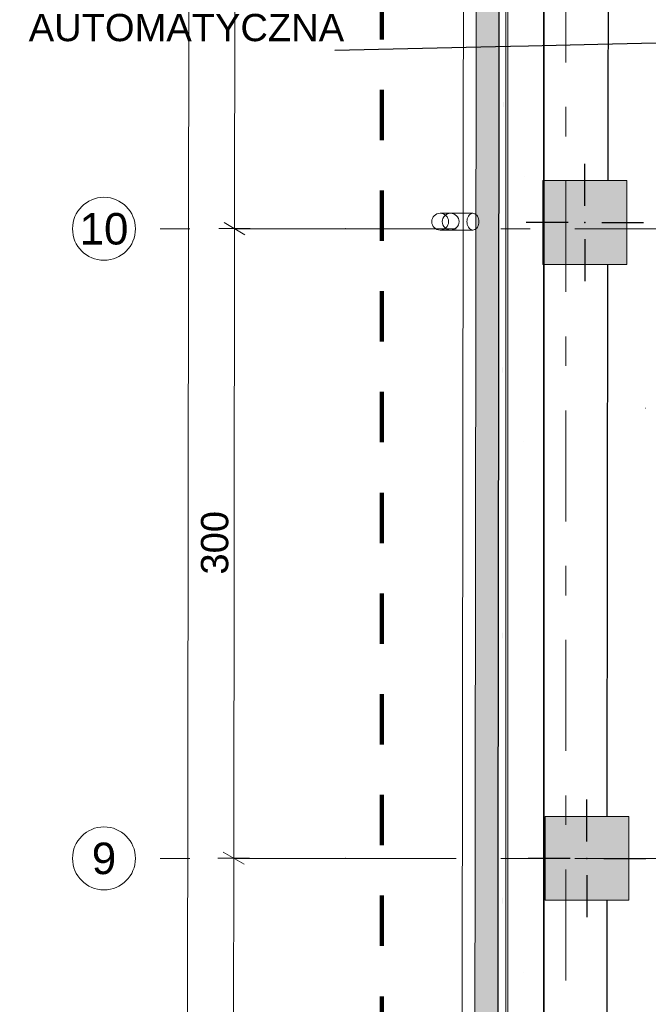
# Model space of a CAD drawing. Header units: centimetres. Extents: x -1436 to 1974, y -887 to 4352.
# Tile 20 of 105: x -218 to 81, y 2364 to 2833. Entities that reach past the tile are written whole.
import ezdxf
from ezdxf.enums import TextEntityAlignment as Align

# ---------------------------------------------------------------- set-up
doc = ezdxf.new("R2010")
doc.units = ezdxf.units.CM
doc.header["$MEASUREMENT"] = 0
for name, pattern in [('DASHDOT', [25.4, 12.7, -6.35, 0, -6.35]), ('Przerywana', [48, 24, -24]), ('Przerywana podwójnie', [109.361107, 52.916665, -21.166666, 14.111111, -21.166666]), ('Wipeout_Contour', [100, 0, -100])]:
    doc.linetypes.add(name, pattern=pattern)
for name, color, linetype, lineweight, true_color in [('00 - nowa technologia myjni_Nr_pióra__246', 7, 'Continuous', 20, 0x1db3b3), ('103-Z Zakres opracowania_Nr_pióra__255', 7, 'Continuous', 140, 0x00a400), ('280-A Dachy Powłoki_Nr_pióra__92', 7, 'Continuous', 20, 0xdfdfdf), ('530 - Rynny i rury spustowe_Nr_pióra__84', 7, 'Continuous', 20, 0x70828f)]:
    doc.layers.add(name, color=color, linetype=linetype, lineweight=lineweight, true_color=true_color)
for name, color, linetype in [('131-Z Drogi', 7, 'Continuous'), ('280-A Dachy Powłoki', 7, 'Continuous'), ('299-A Wymiary Opisy', 7, 'Continuous'), ('410-K Osie główne', 7, 'Continuous'), ('420-K Ściany', 7, 'Continuous'), ('440-K Słupy', 7, 'Continuous'), ('460 - Stropy', 7, 'Continuous'), ('530 - Rynny i rury spustowe', 7, 'Continuous')]:
    doc.layers.add(name, color=color, linetype=linetype)
for name, color, linetype, lineweight in [('131-Z Drogi_Nr_pióra__12', 7, 'Continuous', 13), ('199-Z Wymiary i opisy_Nr_pióra__11', 7, 'Continuous', 0), ('299-A Wymiary Opisy_Nr_pióra__11', 7, 'Continuous', 0), ('410-K Osie główne_Nr_pióra__11', 7, 'Continuous', 0), ('410-K Osie główne_Nr_pióra__7', 7, 'Continuous', 20), ('420-K Ściany_Nr_pióra__13', 7, 'Continuous', 25), ('420-K Ściany_Nr_pióra__27', 7, 'Continuous', 20), ('440-K Słupy_Nr_pióra__20', 255, 'Continuous', 30), ('440-K Słupy_Nr_pióra__28', 7, 'Continuous', 20), ('460 - Stropy_Nr_pióra__12', 7, 'Continuous', 13)]:
    doc.layers.add(name, color=color, linetype=linetype, lineweight=lineweight)
doc.styles.add('STYL_AUTOMATYCZNY_1', font='arial.ttf')
doc.styles.add('STYL_AUTOMATYCZNY_2', font='arial.ttf')
doc.dimstyles.new('STYL_AUTOMATYCZNY__1', dxfattribs={"dimtxt": 13, "dimasz": 7.6, "dimexe": 0.18, "dimexo": 0.0625, "dimgap": 0, "dimtad": 1, "dimdec": 0, "dimzin": 0, "dimdsep": 46, "dimtxsty": 'STYL_AUTOMATYCZNY_1', "dimblk": 'ARROWHEAD_2', "dimblk1": 'ARROWHEAD_2', "dimblk2": 'ARROWHEAD_2', "dimcen": 0.09, "dimclrd": 7, "dimclre": 7, "dimclrt": 7, "dimadec": 0, "dimazin": 0, "dimtfac": 1, "dimtdec": 4, "dimtmove": 0, "dimatfit": 3, "dimfxl": 0, "dimtolj": 1, "dimtzin": 0, "dimarcsym": 0})
doc.dimstyles.new('STYL_AUTOMATYCZNY__3', dxfattribs={"dimtxt": 0.18, "dimasz": 14.592, "dimexe": 0.18, "dimexo": 0.0625, "dimgap": 0, "dimtad": 0, "dimtih": 1, "dimtoh": 1, "dimdec": 4, "dimzin": 0, "dimdsep": 46, "dimcen": 0.09, "dimadec": 0, "dimazin": 0, "dimtfac": 1, "dimtdec": 4, "dimtmove": 0, "dimatfit": 3, "dimldrblk": 'ARROWHEAD_5', "dimfxl": 0, "dimtolj": 1, "dimtzin": 0, "dimarcsym": 0})

# ---------------------------------------------------------------- blocks, each defined once
blk = doc.blocks.new('Strop_1_1', base_point=(-767, -887.29))
at = {"layer": '131-Z Drogi_Nr_pióra__12', "color": 7, "linetype": 'Continuous', "lineweight": 13, "flags": 128}
blk.add_lwpolyline([(10.58, 3058.7), (654.77, 3058.7), (654.7, 2747.25), (1099.75, 2747.81), (1099.75, 2276.77), (655.29, 2276.77), (658.07, 59.1), (784.69, 58.94), (784.63, 6.89), (6.75, 7.87)], close=True, dxfattribs=at)
blk = doc.blocks.new('Strop_2_1', base_point=(6.75, 7.87))
at = {"layer": '460 - Stropy_Nr_pióra__12', "color": 7, "linetype": 'Continuous', "lineweight": 13, "flags": 128}
blk.add_lwpolyline([(6.75, 7.87), (658.57, 7.05), (655.73, 2276.77), (655.14, 2747.25), (654.75, 3058.7), (10.58, 3058.7)], close=True, dxfattribs=at)
blk = doc.blocks.new('Ściana_2_1', base_point=(62.57, 3006.65))
at = {"layer": '420-K Ściany', "linetype": 'Continuous', "lineweight": 0, "true_color": 0x000000}
blk.add_hatch(color=18, dxfattribs=at).paths.add_polyline_path([(-4.13, 59.93), (58.87, 59.85), (59.19, 313.81), (32.2, 313.81), (32.2, 353.81), (59.24, 353.81), (59.56, 613.81), (32.2, 613.81), (32.2, 653.81), (59.61, 653.81), (59.94, 913.81), (32.2, 913.81), (32.2, 953.81), (59.99, 953.81), (60.31, 1210.81), (32.2, 1210.81), (32.2, 1250.81), (60.36, 1250.81), (60.69, 1513.81), (32.2, 1513.81), (32.2, 1553.81), (60.74, 1553.81), (61.07, 1813.81), (32.2, 1813.81), (32.2, 1853.81), (61.12, 1853.81), (61.45, 2113.81), (32.2, 2113.81), (32.2, 2153.81), (61.5, 2153.81), (61.82, 2413.81), (32.2, 2413.81), (32.2, 2453.81), (61.87, 2453.81), (62.2, 2716.81), (31.2, 2716.81), (31.2, 2756.81), (62.26, 2756.81), (62.57, 3006.65), (-0.43, 3006.65)])
at = {"layer": '420-K Ściany_Nr_pióra__27', "color": 7, "linetype": 'Continuous', "lineweight": 20, "flags": 128}
for points in [[(-0.35, 3069.65), (-4.21, -3.07)], [(62.26, 2756.81), (62.57, 3006.65)], [(61.87, 2453.81), (62.2, 2716.81)], [(61.5, 2153.81), (61.82, 2413.81)]]:
    blk.add_lwpolyline(points, dxfattribs=at)
blk = doc.blocks.new('Ściana_13_1', base_point=(58.87, 59.85))
at = {"color": 254, "linetype": 'Wipeout_Contour', "lineweight": 0, "ltscale": 6138.335975}
blk.add_wipeout([(6.75, 9.87), (8.75, 9.86), (12.58, 3056.7), (10.58, 3056.7)], dxfattribs=at).dxf.layer = '420-K Ściany'
at = {"color": 254, "linetype": 'Wipeout_Contour', "lineweight": 0, "ltscale": 6142.025808}
blk.add_wipeout([(8.77, 19.86), (18.77, 19.85), (22.57, 3046.7), (12.57, 3046.7)], dxfattribs=at).dxf.layer = '420-K Ściany'
at = {"layer": '420-K Ściany_Nr_pióra__13', "color": 7, "linetype": 'Continuous', "lineweight": 25, "flags": 128}
blk.add_lwpolyline([(10.58, 3058.7), (6.75, 9.87)], dxfattribs=at)
at = {"color": 254, "linetype": 'Wipeout_Contour', "lineweight": 0, "ltscale": 6148.220068}
blk.add_wipeout([(18.77, 19.9), (18.82, 19.9), (22.62, 3046.65), (22.57, 3046.65)], dxfattribs=at).dxf.layer = '420-K Ściany'
at = {"color": 254, "linetype": 'Wipeout_Contour', "lineweight": 0, "ltscale": 61418.732381}
blk.add_wipeout([(22.57, 3006.65), (18.87, 59.9), (58.87, 59.85), (59.19, 313.81), (32.2, 313.81), (32.2, 353.81), (59.24, 353.81), (59.56, 613.81), (32.2, 613.81), (32.2, 653.81), (59.61, 653.81), (59.94, 913.81), (32.2, 913.81), (32.2, 953.81), (59.99, 953.81), (60.31, 1210.81), (32.2, 1210.81), (32.2, 1250.81), (60.36, 1250.81), (60.69, 1513.81), (32.2, 1513.81), (32.2, 1553.81), (60.74, 1553.81), (61.07, 1813.81), (32.2, 1813.81), (32.2, 1853.81), (61.12, 1853.81), (61.45, 2113.81), (32.2, 2113.81), (32.2, 2153.81), (61.5, 2153.81), (61.82, 2413.81), (32.2, 2413.81), (32.2, 2453.81), (61.87, 2453.81), (62.2, 2716.81), (31.2, 2716.81), (31.2, 2756.81), (62.26, 2756.81), (62.57, 3006.65)], dxfattribs=at).dxf.layer = '420-K Ściany'
at = {"layer": '420-K Ściany_Nr_pióra__13', "color": 7, "linetype": 'Continuous', "lineweight": 25, "flags": 128}
for points in [[(62.26, 2756.81), (62.57, 3006.65)], [(61.87, 2453.81), (62.2, 2716.81)], [(61.5, 2153.81), (61.82, 2413.81)]]:
    blk.add_lwpolyline(points, dxfattribs=at)
blk = doc.blocks.new('Słup_1_1', base_point=(51.2, 2736.81))
at = {"layer": '440-K Słupy', "linetype": 'Continuous', "lineweight": 0, "true_color": 0x000000}
blk.add_hatch(color=18, dxfattribs=at).paths.add_polyline_path([(31.2, 2716.81), (71.2, 2716.81), (71.2, 2756.81), (31.2, 2756.81)])
at = {"layer": '440-K Słupy_Nr_pióra__20', "color": 255, "linetype": 'Continuous', "lineweight": 30}
for p, q in [((51.2, 2744.81), (51.2, 2764.81)), ((43.2, 2736.81), (23.2, 2736.81)), ((59.2, 2736.81), (79.2, 2736.81)), ((51.2, 2728.81), (51.2, 2708.81))]:
    blk.add_line(p, q, dxfattribs=at)
blk.add_point((51.2, 2736.81), dxfattribs=at)
at = {"layer": '440-K Słupy_Nr_pióra__28', "color": 7, "linetype": 'Continuous', "lineweight": 20, "flags": 128}
blk.add_lwpolyline([(31.2, 2716.81), (71.2, 2716.81), (71.2, 2756.81), (31.2, 2756.81)], close=True, dxfattribs=at)
blk = doc.blocks.new('Słup_2_1', base_point=(52.2, 2433.81))
at = {"layer": '440-K Słupy', "linetype": 'Continuous', "lineweight": 0, "true_color": 0x000000}
blk.add_hatch(color=18, dxfattribs=at).paths.add_polyline_path([(32.2, 2413.81), (72.2, 2413.81), (72.2, 2453.81), (32.2, 2453.81)])
at = {"layer": '440-K Słupy_Nr_pióra__20', "color": 255, "linetype": 'Continuous', "lineweight": 30}
for p, q in [((52.2, 2441.81), (52.2, 2461.81)), ((44.2, 2433.81), (24.2, 2433.81)), ((60.2, 2433.81), (80.2, 2433.81)), ((52.2, 2425.81), (52.2, 2405.81))]:
    blk.add_line(p, q, dxfattribs=at)
blk.add_point((52.2, 2433.81), dxfattribs=at)
at = {"layer": '440-K Słupy_Nr_pióra__28', "color": 7, "linetype": 'Continuous', "lineweight": 20, "flags": 128}
blk.add_lwpolyline([(32.2, 2413.81), (72.2, 2413.81), (72.2, 2453.81), (32.2, 2453.81)], close=True, dxfattribs=at)
blk = doc.blocks.new('Dach_1_1', base_point=(-10.18, 59.91))
at = {"layer": '280-A Dachy Powłoki_Nr_pióra__92', "color": 254, "linetype": 'Continuous', "lineweight": 20, "true_color": 0xdfdfdf, "flags": 128}
for points in [[(-10.18, 59.91), (-6.55, 3006.84)], [(13.45, 3006.84), (13.45, 59.93)], [(14.52, 59.93), (14.52, 3006.84)], [(31.49, 59.91), (31.49, 3006.82)], [(31.84, 3006.82), (31.84, 59.91)]]:
    blk.add_lwpolyline(points, dxfattribs=at)
blk = doc.blocks.new('Rura spustowa złożona[6]_1', base_point=(-13.79, 2737.2))
at = {"layer": '530 - Rynny i rury spustowe_Nr_pióra__84', "color": 8, "linetype": 'Continuous', "lineweight": 20, "true_color": 0x70828f}
for p, q in [((-2.18, 2741.2), (-12.79, 2741.2)), ((-12.79, 2733.2), (-2.18, 2733.2))]:
    blk.add_line(p, q, dxfattribs=at)
at = {"layer": '530 - Rynny i rury spustowe_Nr_pióra__84', "color": 8, "linetype": 'Continuous', "lineweight": 20, "true_color": 0x70828f, "flags": 128}
for points in [[(-12.79, 2733.2, 1), (-12.79, 2741.2, 1)], [(-12.79, 2733.2, 1), (-12.79, 2741.2, 1)], [(-12.79, 2741.2, 1), (-12.79, 2733.2, 1)]]:
    blk.add_lwpolyline(points, format="xyb", close=True, dxfattribs=at)
blk.add_lwpolyline([(-2.18, 2733.2), (-1.69, 2733.26), (-1.21, 2733.44), (-0.77, 2733.73), (-0.36, 2734.13), (-0.01, 2734.63), (0.27, 2735.2), (0.48, 2735.83), (0.61, 2736.5), (0.65, 2737.2), (0.61, 2737.89), (0.48, 2738.57), (0.27, 2739.2), (-0.01, 2739.77), (-0.36, 2740.26), (-0.77, 2740.66), (-1.21, 2740.96), (-1.69, 2741.14), (-2.18, 2741.2), (-2.67, 2741.14), (-3.15, 2740.96), (-3.59, 2740.66), (-4, 2740.26), (-4.35, 2739.77), (-4.63, 2739.2), (-4.84, 2738.57), (-4.96, 2737.89), (-5.01, 2737.2), (-4.96, 2736.5), (-4.84, 2735.83), (-4.63, 2735.2), (-4.35, 2734.63), (-4, 2734.13), (-3.59, 2733.73), (-3.15, 2733.44), (-2.67, 2733.26)], close=True, dxfattribs=at)
blk = doc.blocks.new('Rura spustowa złożona[7]_1', base_point=(-11.79, 2737.2))
at = {"layer": '530 - Rynny i rury spustowe_Nr_pióra__84', "color": 8, "linetype": 'Continuous', "lineweight": 20, "true_color": 0x70828f}
for p, q in [((-17.79, 2741.2), (-12.79, 2741.2)), ((-12.79, 2733.2), (-17.79, 2733.2))]:
    blk.add_line(p, q, dxfattribs=at)
at = {"layer": '530 - Rynny i rury spustowe_Nr_pióra__84', "color": 8, "linetype": 'Continuous', "lineweight": 20, "true_color": 0x70828f, "flags": 128}
for points in [[(-12.79, 2741.2, -1), (-12.79, 2733.2, -1)], [(-12.79, 2733.2, -1), (-12.79, 2741.2, -1)], [(-12.79, 2733.2, -1), (-12.79, 2741.2, -1)]]:
    blk.add_lwpolyline(points, format="xyb", close=True, dxfattribs=at)
at = {"layer": '530 - Rynny i rury spustowe_Nr_pióra__84', "color": 8, "linetype": 'Continuous', "lineweight": 20, "true_color": 0x70828f}
for centre, start, end in [((-17.79, 2737.2), 90, 270), ((-17.79, 2737.2), 90, 270), ((-17.79, 2737.2), 270, 90), ((-17.79, 2737.2), 270, 90), ((-12.79, 2737.2), 90, 270), ((-12.79, 2737.2), 270, 90)]:
    blk.add_arc(centre, 4, start, end, dxfattribs=at)
blk = doc.blocks.new('Standardowy znacznik osi[21]_1', base_point=(-163, 2433.81))
at = {"layer": '410-K Osie główne_Nr_pióra__11', "color": 7, "linetype": 'Przerywana podwójnie', "lineweight": 0}
for q in [(-163, 2433.81), (1039.92, 2433.81)]:
    blk.add_line((-63, 2433.81), q, dxfattribs=at)
blk.add_point((-63, 2433.81), dxfattribs=at)
blk.add_point((-63, 2433.81), dxfattribs=at)
at = {"layer": '410-K Osie główne_Nr_pióra__7', "color": 7, "linetype": 'Continuous', "lineweight": 20}
blk.add_circle((-178, 2433.81), 15, dxfattribs=at)
at = {"layer": '410-K Osie główne_Nr_pióra__11', "color": 7, "lineweight": 0, "style": 'STYL_AUTOMATYCZNY_2'}
for tag, p in [('AC_MarkerText_1_0', (-178, 2441.31)), ('AC_MarkerText_1_1', (1154.92, 2441.31))]:
    blk.add_attdef(tag, text='', height=15, dxfattribs=at).set_placement(p, align=Align.TOP_CENTER)
blk = doc.blocks.new('Standardowy znacznik osi[22]_1', base_point=(-163, 2733.81))
at = {"layer": '410-K Osie główne_Nr_pióra__11', "color": 7, "linetype": 'Przerywana podwójnie', "lineweight": 0}
for q in [(-163, 2733.81), (1039.92, 2733.81)]:
    blk.add_line((-63, 2733.81), q, dxfattribs=at)
blk.add_point((-63, 2733.81), dxfattribs=at)
blk.add_point((-63, 2733.81), dxfattribs=at)
at = {"layer": '410-K Osie główne_Nr_pióra__7', "color": 7, "linetype": 'Continuous', "lineweight": 20}
blk.add_circle((-178, 2733.81), 15, dxfattribs=at)
at = {"layer": '410-K Osie główne_Nr_pióra__11', "color": 7, "lineweight": 0, "style": 'STYL_AUTOMATYCZNY_2'}
for tag, p in [('AC_MarkerText_1_0', (-178, 2741.31)), ('AC_MarkerText_1_1', (1154.92, 2741.31))]:
    blk.add_attdef(tag, text='', height=15, dxfattribs=at).set_placement(p, align=Align.TOP_CENTER)
blk = doc.blocks.new('Standardowy znacznik osi[24]_1', base_point=(42.06, 3403.44))
at = {"layer": '410-K Osie główne_Nr_pióra__11', "color": 7, "linetype": 'Przerywana podwójnie', "lineweight": 0}
blk.add_line((42.06, 3303.44), (42.06, -165.65), dxfattribs=at)
at = {"layer": '410-K Osie główne_Nr_pióra__11', "color": 7, "lineweight": 0, "style": 'STYL_AUTOMATYCZNY_2'}
for tag, p in [('AC_MarkerText_1_0', (42.06, 3425.94)), ('AC_MarkerText_1_1', (42.06, -273.15))]:
    blk.add_attdef(tag, text='', height=15, rotation=360, dxfattribs=at).set_placement(p, align=Align.TOP_CENTER)
blk = doc.blocks.new('*D80')
at = {"layer": '299-A Wymiary Opisy_Nr_pióra__11', "color": 7, "linetype": 'Continuous', "lineweight": 0}
for p, q in [((65.28, 2867.58), (59.49, 2857.58)), ((62.4, 2870.08), (62.38, 2855.08)), ((618.3, 2856.88), (624.09, 2866.88)), ((621.21, 2869.38), (621.19, 2854.38)), ((62.39, 2862.58), (57.5, 2862.59)), ((621.2, 2861.88), (62.39, 2862.58)), ((626.09, 2861.87), (621.2, 2861.88))]:
    blk.add_line(p, q, dxfattribs=at)
at = {"layer": '299-A Wymiary Opisy_Nr_pióra__11', "color": 7, "lineweight": 0, "insert": (326.92, 2864.85), "char_height": 13, "attachment_point": 7, "rotation": 359.928, "style": 'STYL_AUTOMATYCZNY_1'}
blk.add_mtext('\\A1;{\\pql;\\fArial|b0|i0|c238|p0;\\W1.000000;559}', dxfattribs=at)
blk = doc.blocks.new('ARROWHEAD_2')
at = {"color": 0, "linetype": 'Continuous', "lineweight": 0}
for p, q in [((-0.378, -0.655), (0.378, 0.655)), ((0, 0), (-1, 0))]:
    blk.add_line(p, q, dxfattribs=at)
blk = doc.blocks.new('*D92')
at = {"layer": '299-A Wymiary Opisy_Nr_pióra__11', "color": 7, "linetype": 'Continuous', "lineweight": 0}
for p, q in [((-115.37, 3074.69), (-115.38, 3069.8)), ((-122.88, 3069.8), (-107.88, 3069.79)), ((-110.38, 3066.9), (-120.38, 3072.69)), ((-115.38, 3069.8), (-115.43, 3033.91)), ((-110.43, 3031.02), (-120.42, 3036.8)), ((-122.93, 3033.92), (-107.93, 3033.9)), ((-115.43, 3033.91), (-115.8, 2733.89))]:
    blk.add_line(p, q, dxfattribs=at)
at = {"layer": '299-A Wymiary Opisy_Nr_pióra__11', "color": 7, "lineweight": 0, "insert": (-118.02, 3041.94), "char_height": 13, "attachment_point": 7, "rotation": 89.928, "style": 'STYL_AUTOMATYCZNY_1'}
blk.add_mtext('\\A1;{\\pql;\\fArial|b0|i0|c238|p0;\\W1.000000;36}', dxfattribs=at)
blk = doc.blocks.new('*D93')
at = {"layer": '299-A Wymiary Opisy_Nr_pióra__11', "color": 7, "linetype": 'Continuous', "lineweight": 0}
for p, q in [((-110.43, 3031.02), (-120.42, 3036.8)), ((-122.93, 3033.92), (-107.93, 3033.9)), ((-115.43, 3033.91), (-115.8, 2733.89)), ((-110.81, 2731), (-120.8, 2736.79))]:
    blk.add_line(p, q, dxfattribs=at)
at = {"layer": '299-A Wymiary Opisy_Nr_pióra__11', "color": 7, "lineweight": 0, "insert": (-118.23, 2869.03), "char_height": 13, "attachment_point": 7, "rotation": 89.928, "style": 'STYL_AUTOMATYCZNY_1'}
blk.add_mtext('\\A1;{\\pql;\\fArial|b0|i0|c238|p0;\\W1.000000;300}', dxfattribs=at)
blk = doc.blocks.new('*D94')
at = {"layer": '299-A Wymiary Opisy_Nr_pióra__11', "color": 7, "linetype": 'Continuous', "lineweight": 0}
for p, q in [((-115.43, 3033.91), (-115.8, 2733.89)), ((-110.81, 2731), (-120.8, 2736.79)), ((-123.3, 2733.9), (-108.3, 2733.89)), ((-115.8, 2733.89), (-116.18, 2433.9)), ((-111.18, 2431.01), (-121.18, 2436.79)), ((-123.68, 2433.91), (-108.68, 2433.89)), ((-116.18, 2433.9), (-116.56, 2133.91))]:
    blk.add_line(p, q, dxfattribs=at)
at = {"layer": '299-A Wymiary Opisy_Nr_pióra__11', "color": 7, "lineweight": 0, "insert": (-118.61, 2569.03), "char_height": 13, "attachment_point": 7, "rotation": 89.928, "style": 'STYL_AUTOMATYCZNY_1'}
blk.add_mtext('\\A1;{\\pql;\\fArial|b0|i0|c238|p0;\\W1.000000;300}', dxfattribs=at)
blk = doc.blocks.new('*D95')
at = {"layer": '299-A Wymiary Opisy_Nr_pióra__11', "color": 7, "linetype": 'Continuous', "lineweight": 0}
for p, q in [((-111.18, 2431.01), (-121.18, 2436.79)), ((-123.68, 2433.91), (-108.68, 2433.89)), ((-116.18, 2433.9), (-116.56, 2133.91)), ((-111.56, 2131.02), (-121.55, 2136.8)), ((-124.06, 2133.92), (-109.06, 2133.9))]:
    blk.add_line(p, q, dxfattribs=at)
at = {"layer": '299-A Wymiary Opisy_Nr_pióra__11', "color": 7, "lineweight": 0, "insert": (-118.99, 2269.03), "char_height": 13, "attachment_point": 7, "rotation": 89.928, "style": 'STYL_AUTOMATYCZNY_1'}
blk.add_mtext('\\A1;{\\pql;\\fArial|b0|i0|c238|p0;\\W1.000000;300}', dxfattribs=at)
blk = doc.blocks.new('*D96')
at = {"layer": '299-A Wymiary Opisy_Nr_pióra__11', "color": 7, "linetype": 'Continuous', "lineweight": 0}
for p, q in [((-116.18, 2433.9), (-116.56, 2133.91)), ((-111.56, 2131.02), (-121.55, 2136.8)), ((-124.06, 2133.92), (-109.06, 2133.9)), ((-116.56, 2133.91), (-116.93, 1833.91)), ((-111.94, 1831.01), (-121.93, 1836.8)), ((-124.43, 1833.92), (-109.43, 1833.9))]:
    blk.add_line(p, q, dxfattribs=at)
at = {"layer": '299-A Wymiary Opisy_Nr_pióra__11', "color": 7, "lineweight": 0, "insert": (-119.36, 1969.04), "char_height": 13, "attachment_point": 7, "rotation": 89.928, "style": 'STYL_AUTOMATYCZNY_1'}
blk.add_mtext('\\A1;{\\pql;\\fArial|b0|i0|c238|p0;\\W1.000000;300}', dxfattribs=at)
blk = doc.blocks.new('*D104')
at = {"layer": '299-A Wymiary Opisy_Nr_pióra__11', "color": 7, "linetype": 'Continuous', "lineweight": 0}
for p, q in [((-137.3, 3074.71), (-137.31, 3069.82)), ((-144.81, 3069.83), (-129.81, 3069.81)), ((-132.31, 3066.93), (-142.3, 3072.72)), ((-137.31, 3069.82), (-141.17, -2.9)), ((-148.67, -2.89), (-133.67, -2.91)), ((-146.16, 0), (-136.17, -5.79)), ((-141.17, -2.9), (-141.17, -7.79))]:
    blk.add_line(p, q, dxfattribs=at)
at = {"layer": '299-A Wymiary Opisy_Nr_pióra__11', "color": 7, "lineweight": 0, "insert": (-141.87, 1511.16), "char_height": 13, "attachment_point": 7, "rotation": 89.928, "style": 'STYL_AUTOMATYCZNY_1'}
blk.add_mtext('\\A1;{\\pql;\\fArial|b0|i0|c238|p0;\\W1.000000;3\xa0073}', dxfattribs=at)
blk = doc.blocks.new('ARROWHEAD_5')
at = {"linetype": 'Continuous', "lineweight": 0}
blk.add_hatch(color=0, dxfattribs=at).paths.add_polyline_path([(-1, 0.2679), (0, 0), (-1, -0.2679)])
at = {"color": 0, "linetype": 'Continuous', "lineweight": 0}
blk.add_line((0, 0), (-1, 0), dxfattribs=at)

msp = doc.modelspace()

# ---------------------------------------------------------------- linework, layer by layer
at = {"layer": '00 - nowa technologia myjni_Nr_pióra__246', "color": 132, "linetype": 'DASHDOT', "lineweight": 20, "true_color": 0x1db3b3}
msp.add_line((201.24, 2648.33), (75.79, 2648.33), dxfattribs=at)

# ---------------------------------------------------------------- block references
at = {"layer": '131-Z Drogi', "color": 7, "linetype": 'Continuous', "lineweight": 13}
msp.add_blockref('Strop_1_1', (-767, -887.29), dxfattribs=at)
at = {"layer": '420-K Ściany', "color": 7, "lineweight": 20}
msp.add_blockref('Ściana_2_1', (62.57, 3006.65), dxfattribs=at)
at = {"layer": '460 - Stropy', "color": 7, "linetype": 'Continuous', "lineweight": 13}
msp.add_blockref('Strop_2_1', (6.75, 7.87), dxfattribs=at)
at = {"layer": '530 - Rynny i rury spustowe', "color": 7, "linetype": 'Continuous', "lineweight": 20}
for name, p in [('Rura spustowa złożona[7]_1', (-11.79, 2737.2)), ('Rura spustowa złożona[6]_1', (-13.79, 2737.2))]:
    msp.add_blockref(name, p, dxfattribs=at)

# ---------------------------------------------------------------- texts
at = {"layer": '199-Z Wymiary i opisy_Nr_pióra__11', "color": 7, "linetype": 'Continuous', "lineweight": 0, "insert": (-213.86, 2823.02), "char_height": 13, "attachment_point": 7, "line_spacing_factor": 0.923867, "style": 'STYL_AUTOMATYCZNY_1'}
msp.add_mtext('\\A1;{\\pql;\\fArial|b0|i0|c238|p0;\\W1.000000;NOWA MYJNIA \\P\\pql;\\fArial|b0|i0|c238|p0;\\W1.000000;AUTOMATYCZNA}', dxfattribs=at)

# ---------------------------------------------------------------- dimensions: what is measured, and where the dimension line sits
at = {"layer": '299-A Wymiary Opisy', "color": 7, "linetype": 'Continuous', "lineweight": 0}
for base, p1, p2, picture, middle in [((-141.17, -2.9), (-0.35, 3069.65), (-4.21, -3.07), '*D104', (-148.34, 1533.47)), ((-115.43, 3033.91), (-0.35, 3069.65), (-34.73, 3033.81), '*D92', (-124.5, 3051.84)), ((-115.8, 2733.89), (-34.73, 3033.81), (-47.44, 2733.81), '*D93', (-124.71, 2883.88)), ((-116.18, 2433.9), (-47.44, 2733.81), (-44.26, 2433.81), '*D94', (-125.09, 2583.88)), ((-116.56, 2133.91), (-44.26, 2433.81), (-36.32, 2133.81), '*D95', (-125.47, 2283.88)), ((-116.93, 1833.91), (-36.32, 2133.81), (-39.49, 1833.81), '*D96', (-125.84, 1983.89))]:
    dim = msp.add_linear_dim(base=base, p1=p1, p2=p2, angle=269.928, dimstyle='STYL_AUTOMATYCZNY__1', dxfattribs=at)
    dim.commit()
    dim.dimension.update_dxf_attribs({"geometry": picture, "text_midpoint": middle, "dimtype": 160, "text_rotation": 89.928})

# ---------------------------------------------------------------- next in the draw order: block references
at = {"layer": '420-K Ściany', "color": 7, "lineweight": 20}
msp.add_blockref('Ściana_13_1', (58.87, 59.85), dxfattribs=at)

# ---------------------------------------------------------------- next in the draw order: linework, layer by layer
at = {"layer": '103-Z Zakres opracowania_Nr_pióra__255', "color": 94, "linetype": 'Przerywana', "lineweight": 140, "true_color": 0x00a400}
msp.add_lwpolyline([(-45.53, 3079.65), (654.37, 3079.65), (654.37, 2747.81), (1099.75, 2747.81), (1099.75, 2276.77), (655.29, 2276.77), (655.29, -103.95), (-45.53, -103.95)], close=True, dxfattribs=at)

# ---------------------------------------------------------------- next in the draw order: block references
at = {"layer": '280-A Dachy Powłoki', "color": 254, "linetype": 'Continuous', "lineweight": 20, "true_color": 0xdfdfdf}
msp.add_blockref('Dach_1_1', (-10.18, 59.91), dxfattribs=at)
at = {"layer": '410-K Osie główne', "color": 7, "linetype": 'Continuous', "lineweight": 20}
msp.add_blockref('Standardowy znacznik osi[24]_1', (42.06, 3403.44), dxfattribs=at)
ref = msp.add_blockref('Standardowy znacznik osi[22]_1', (-163, 2733.81), dxfattribs=at)
ref.add_attrib('AC_MarkerText_1', '10', dxfattribs={"layer": '410-K Osie główne_Nr_pióra__11', "color": 7, "lineweight": 0, "height": 15, "style": 'STYL_AUTOMATYCZNY_2'}).set_placement((-178, 2741.31), align=Align.TOP_CENTER)
ref = msp.add_blockref('Standardowy znacznik osi[21]_1', (-163, 2433.81), dxfattribs=at)
ref.add_attrib('AC_MarkerText_1', '9', dxfattribs={"layer": '410-K Osie główne_Nr_pióra__11', "color": 7, "lineweight": 0, "height": 15, "style": 'STYL_AUTOMATYCZNY_2'}).set_placement((-178, 2441.31), align=Align.TOP_CENTER)
at = {"layer": '440-K Słupy', "color": 7, "lineweight": 20}
for name, p in [('Słup_1_1', (51.2, 2736.81)), ('Słup_2_1', (52.2, 2433.81))]:
    msp.add_blockref(name, p, dxfattribs=at)

# ---------------------------------------------------------------- next in the draw order: dimensions: what is measured, and where the dimension line sits
at = {"layer": '299-A Wymiary Opisy', "color": 7, "linetype": 'Continuous', "lineweight": 0}
dim = msp.add_linear_dim(base=(62.39, 2862.58), p1=(621.38, 3006.65), p2=(60.72, 1533.25), angle=179.928, dimstyle='STYL_AUTOMATYCZNY__1', dxfattribs=at)
dim.commit()
dim.dimension.update_dxf_attribs({"geometry": '*D80', "text_midpoint": (341.77, 2871.33), "dimtype": 160, "text_rotation": 359.928})

# ---------------------------------------------------------------- next in the draw order: leaders
at = {"layer": '199-Z Wymiary i opisy_Nr_pióra__11', "color": 7, "linetype": 'Continuous', "lineweight": 0, "annotation_type": 0, "has_hookline": 1, "hookline_direction": 1, "text_width": 150.25}
msp.add_leader([(117.37, 2704.33), (117.51, 2823.02), (-67.93, 2818.78)], dimstyle='STYL_AUTOMATYCZNY__3', dxfattribs=at)

doc.saveas('drawing.dxf')
